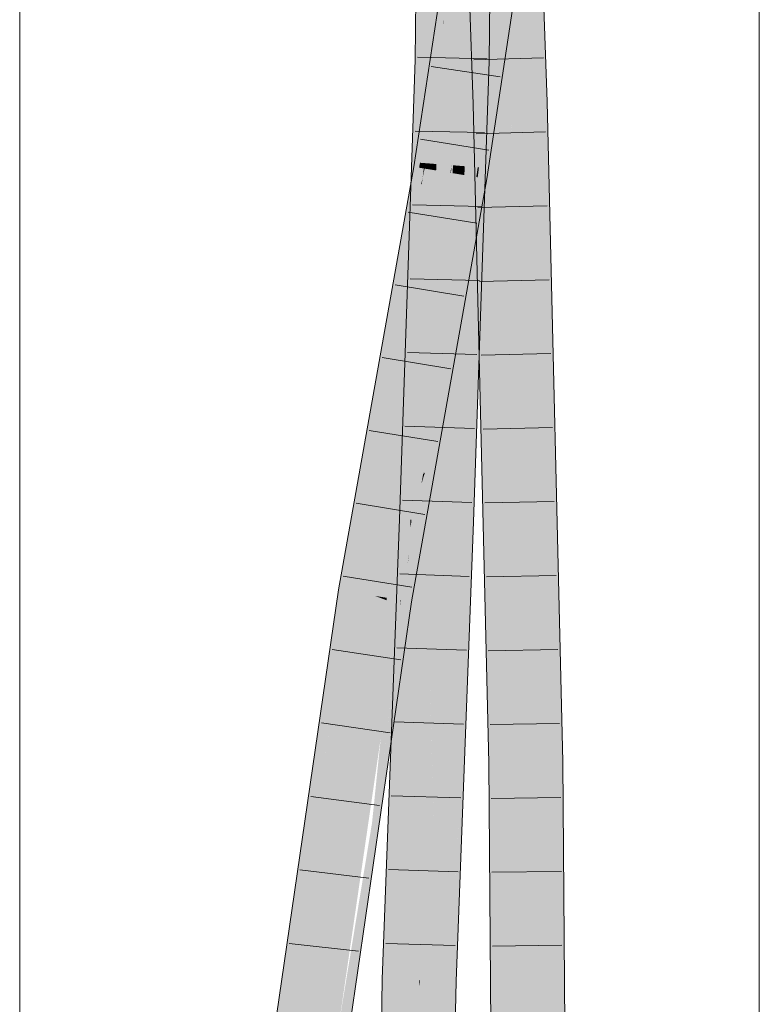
# Model space of a CAD drawing. Extents: x -620 to 300, y 62 to 1107.
# Tile 171 of 256: x 175.68 to 178.18, y 788.87 to 792.19. Entities that reach past the tile are written whole.
import ezdxf

# ---------------------------------------------------------------- set-up
doc = ezdxf.new("R2010")
doc.units = 0
doc.layers.get('0').update_dxf_attribs({"lineweight": 35})
doc.layers.add('E_Detail_Linie_Text_Bem', color=7, linetype='Continuous', lineweight=13)
for name, color, linetype, lineweight, true_color in [('E_Leerrohr 25-A06G9G0X8I', 7, 'Continuous', 9, 0xff8000), ('E_Leerrohr 25-Shading', 7, 'Continuous', 9, 0xff8000), ('E_Leerrohr 32-A06G9G128I', 7, 'Continuous', 9, 0x00b300), ('E_Leerrohr 32-Shading', 7, 'Continuous', 9, 0x00b300)]:
    doc.layers.add(name, color=color, linetype=linetype, lineweight=lineweight, true_color=true_color)

# ---------------------------------------------------------------- blocks, each defined once
blk = doc.blocks.new('Shading-A06G9FMN8I', base_point=(255.3952, 758.4784))
at = {"layer": 'E_Leerrohr 25-Shading', "color": 31, "true_color": 0xfabd7f}
for points in [[(177.2491, 791.9105), (177.3374, 791.913), (177.174, 794.1396), (177.2623, 794.1428)], [(177.3408, 791.9131), (177.309, 792.816), (177.3374, 791.913), (177.307, 792.816)], [(177.3429, 791.9131), (177.334, 792.8145), (177.3408, 791.9131), (177.309, 792.816)], [(177.3429, 791.9131), (177.3888, 791.9145), (177.334, 792.8145), (177.3735, 792.8123)], [(177.3735, 792.8123), (177.3888, 791.9145), (177.38, 792.8118)], [(177.38, 792.812), (177.3888, 791.9145), (177.3956, 792.811), (177.4258, 791.9155)], [(177.3374, 791.913), (177.2491, 791.9105), (177.3357, 791.0237), (177.2701, 791.0218)], [(177.3374, 791.913), (177.3357, 791.0237), (177.3451, 791.5885)], [(177.3408, 791.9131), (177.3374, 791.913), (177.3439, 791.8112)], [(177.3374, 791.913), (177.3446, 791.6633), (177.3435, 791.8167)], [(177.3446, 791.6633), (177.3374, 791.913), (177.3451, 791.5885)], [(177.3429, 791.9131), (177.3408, 791.9131), (177.3435, 791.8247)], [(177.3952, 791.0017), (177.3888, 791.9145), (177.3435, 791.8247), (177.3429, 791.9131)], [(177.3952, 791.0017), (177.4258, 791.9155), (177.3888, 791.9145)], [(177.3952, 791.0017), (177.4356, 790.3633), (177.4258, 791.9155), (177.4467, 791.0305)], [(177.3952, 791.0017), (177.3435, 791.8247), (177.3439, 791.8112)], [(177.3446, 791.6633), (177.3666, 790.8945), (177.3435, 791.8167), (177.3439, 791.8112)], [(177.3952, 791.0017), (177.3439, 791.8112), (177.4031, 789.8481)], [(177.4043, 789.6831), (177.4031, 789.8481), (177.3666, 790.8945), (177.3439, 791.8112)], [(177.3585, 791.0245), (177.3967, 789.683), (177.3446, 791.6633), (177.3666, 790.8945)], [(177.3585, 791.0245), (177.3446, 791.6633), (177.3451, 791.5885)], [(177.3357, 791.0237), (177.3585, 791.0245), (177.3451, 791.5885)], [(177.4356, 790.3633), (177.4786, 789.6843), (177.4467, 791.0305)], [(177.2701, 791.0218), (177.3018, 789.6815), (177.3585, 791.0245), (177.3902, 789.6829)], [(177.3585, 791.0245), (177.3902, 789.6829), (177.3967, 789.683)], [(177.4031, 789.8481), (177.4356, 790.3633), (177.3952, 791.0017)], [(177.4043, 789.6831), (177.3666, 790.8945), (177.4014, 789.6831)], [(177.3666, 790.8945), (177.3967, 789.683), (177.4014, 789.6831)], [(177.4031, 789.8481), (177.4081, 789.6832), (177.4356, 790.3633), (177.4242, 789.6835)], [(177.4242, 789.6835), (177.4786, 789.6843), (177.4356, 790.3633)], [(177.4081, 789.6832), (177.4031, 789.8481), (177.4043, 789.6831)], [(177.3217, 787.3132), (177.4101, 787.3132), (177.3018, 789.6815), (177.3902, 789.6829)], [(177.4053, 789.2718), (177.3967, 789.683), (177.4068, 788.6449), (177.3902, 789.6829)], [(177.4068, 788.6449), (177.3902, 789.6829), (177.4101, 787.3132)], [(177.4053, 789.2718), (177.4047, 789.5264), (177.3967, 789.683), (177.4014, 789.6831)], [(177.4047, 789.5264), (177.4043, 789.6831), (177.4014, 789.6831)], [(177.4199, 788.9524), (177.4081, 789.6832), (177.4053, 789.2718), (177.4043, 789.6831)], [(177.4081, 789.6832), (177.4209, 789.1188), (177.4242, 789.6835)], [(177.4209, 789.1188), (177.4081, 789.6832), (177.4199, 788.9524)], [(177.4209, 789.1188), (177.4616, 787.3132), (177.4786, 789.6843), (177.4985, 787.3132)], [(177.4209, 789.1188), (177.4786, 789.6843), (177.4242, 789.6835)], [(177.4199, 788.9524), (177.4053, 789.2718), (177.4181, 788.6581)], [(177.4462, 787.3132), (177.4053, 789.2718), (177.4282, 787.3132), (177.4068, 788.6449)], [(177.4616, 787.3132), (177.4209, 789.1188), (177.4462, 787.3132), (177.4199, 788.9524)], [(177.4462, 787.3132), (177.4199, 788.9524), (177.4181, 788.6581)]]:
    blk.add_solid(points, dxfattribs=at)
at = {"layer": 'E_Leerrohr 25-Shading', "color": 43, "true_color": 0xd7ab7f}
for points in [[(177.174, 794.1396), (177.1922, 792.5123), (177.2477, 791.9104), (177.2125, 791.9094)], [(177.174, 794.1396), (177.2477, 791.9104), (177.2491, 791.9105)], [(177.4594, 791.9165), (177.4305, 792.8092), (177.3956, 792.811), (177.3956, 792.8112)], [(177.3956, 792.811), (177.4258, 791.9155), (177.4594, 791.9165)], [(177.4624, 791.9166), (177.4323, 792.8091), (177.4594, 791.9165), (177.4305, 792.8092)], [(177.2334, 791.5876), (177.2477, 791.9104), (177.2125, 791.9094)], [(177.2125, 791.9094), (177.2201, 791.5871), (177.2334, 791.5876), (177.2247, 791.4739)], [(177.2334, 791.5876), (177.2389, 791.6603), (177.2477, 791.9104), (177.2494, 791.8274)], [(177.2511, 791.8189), (177.2491, 791.9105), (177.2499, 791.804), (177.2477, 791.9104)], [(177.2512, 791.8208), (177.2491, 791.9105), (177.2511, 791.8189)], [(177.4594, 791.9165), (177.4258, 791.9155), (177.4644, 791.8326), (177.5152, 789.6849)], [(177.4258, 791.9155), (177.4467, 791.0305), (177.5152, 789.6849), (177.5011, 789.6846)], [(177.4624, 791.9166), (177.4594, 791.9165), (177.4644, 791.8326)], [(177.2389, 791.6603), (177.2499, 791.804), (177.2494, 791.8274)], [(177.2498, 791.3345), (177.2505, 791.7761), (177.2334, 791.5876), (177.2499, 791.804)], [(177.2673, 791.0643), (177.2511, 791.8189), (177.2645, 791.1082), (177.2499, 791.804)], [(177.2673, 791.0643), (177.2701, 791.0218), (177.2511, 791.8189), (177.2512, 791.8208)], [(177.2645, 791.1082), (177.2505, 791.7761), (177.2498, 791.3345)], [(177.2491, 790.8701), (177.2201, 791.5871), (177.2483, 790.3946)], [(177.2247, 791.4739), (177.2491, 790.8701), (177.2334, 791.5876), (177.2498, 791.3345)], [(177.2491, 790.8701), (177.2915, 789.82), (177.2498, 791.3345), (177.2645, 791.1082)], [(177.2972, 789.6815), (177.2673, 791.0643), (177.2915, 789.82), (177.2645, 791.1082)], [(177.2991, 789.6815), (177.2701, 791.0218), (177.2972, 789.6815), (177.2673, 791.0643)], [(177.4467, 791.0305), (177.4786, 789.6843), (177.5011, 789.6846)], [(177.2991, 789.6815), (177.3018, 789.6815), (177.2701, 791.0218)], [(177.2652, 789.6809), (177.2491, 790.8701), (177.2483, 790.3946)], [(177.2652, 789.6809), (177.2944, 789.6814), (177.2491, 790.8701), (177.2915, 789.82)], [(177.2915, 789.82), (177.2944, 789.6814), (177.2971, 789.6815)], [(177.2972, 789.6815), (177.2915, 789.82), (177.2971, 789.6815)], [(177.2944, 789.6814), (177.2652, 789.6809), (177.3004, 787.3132), (177.2851, 787.3132)], [(177.2972, 789.6815), (177.2944, 789.6814), (177.3047, 787.3132), (177.3004, 787.3132)], [(177.2997, 789.4985), (177.2991, 789.6815), (177.2972, 789.6724), (177.2972, 789.6815)], [(177.3047, 787.3132), (177.3068, 787.3132), (177.2972, 789.6724), (177.2997, 789.4985)], [(177.3018, 789.6815), (177.2991, 789.6815), (177.3046, 789.1622), (177.2997, 789.4985)], [(177.3018, 789.6815), (177.3046, 789.1622), (177.3085, 788.8864)], [(177.4786, 789.6843), (177.4985, 787.3132), (177.5011, 789.6846), (177.5351, 787.3132)], [(177.5351, 787.3132), (177.5152, 789.6849), (177.5011, 789.6846)], [(177.2997, 789.4985), (177.3068, 787.3132), (177.3046, 789.1622), (177.3143, 787.3132)], [(177.3046, 789.1622), (177.3143, 787.3132), (177.3085, 788.8864), (177.3217, 787.3132)]]:
    blk.add_solid(points, dxfattribs=at)
at = {"layer": 'E_Leerrohr 32-Shading', "color": 83, "true_color": 0x7fbd7f}
for points in [[(177.0347, 793.304), (177.028, 793.6828), (177.0179, 792.1814)], [(177.0509, 792.3973), (177.0546, 792.1926), (177.0539, 793.0151), (177.0646, 793.6834)], [(177.267, 792.0539), (177.2764, 793.4524), (177.2565, 792.7252), (177.2588, 793.2279)], [(177.0271, 792.0587), (177.0399, 793.013), (177.0179, 792.1814), (177.0347, 793.304)], [(177.2565, 792.7252), (177.2503, 793.1183), (177.2533, 792.0541), (177.2459, 793.0623)], [(177.2533, 792.0541), (177.2459, 793.0623), (177.2351, 792.4122), (177.2378, 792.9583)], [(177.0473, 792.6031), (177.0399, 793.013), (177.0385, 792.0585), (177.0271, 792.0587)], [(177.3079, 792.0443), (177.2851, 791.8294), (177.3985, 792.7653), (177.3997, 792.7652)], [(177.3997, 792.7652), (177.2851, 791.8294), (177.4255, 792.7638)], [(177.3888, 792.7658), (177.3735, 792.6641), (177.3985, 792.7653), (177.3079, 792.0443)], [(177.2533, 792.0541), (177.267, 792.0539), (177.2565, 792.7252)], [(177.3735, 792.6641), (177.3011, 792.1612), (177.2592, 791.6569), (177.2479, 791.6588)], [(177.3735, 792.6641), (177.2592, 791.6569), (177.3079, 792.0443)], [(177.3011, 792.1612), (177.3735, 792.6641), (177.3085, 792.2314)], [(177.0493, 792.0583), (177.0509, 792.3973), (177.0385, 792.0585), (177.0473, 792.6031)], [(177.1223, 792.1813), (177.1706, 792.5029), (177.1116, 792.1818), (177.1137, 792.1989)], [(177.0954, 792.1602), (177.1272, 792.4601), (177.0302, 791.8148)], [(177.0531, 792.0582), (177.0546, 792.1926), (177.0493, 792.0583), (177.0509, 792.3973)], [(177.1348, 792.3687), (177.1387, 792.4049), (177.0954, 792.1602), (177.0993, 792.1967)], [(177.2327, 792.3965), (177.2313, 792.1848), (177.2325, 792.0546), (177.2312, 792.0546)], [(177.2325, 792.0546), (177.2334, 792.0546), (177.2327, 792.3965), (177.2335, 792.3406)], [(177.2405, 792.0544), (177.2351, 792.4122), (177.2373, 792.0544), (177.2344, 792.2698)], [(177.2533, 792.0541), (177.2351, 792.4122), (177.2405, 792.0544)], [(177.0954, 792.1602), (177.081, 792.0245), (177.1348, 792.3687), (177.1137, 792.1989)], [(177.2335, 792.3406), (177.2334, 792.0546), (177.2344, 792.2698)], [(177.2344, 792.2698), (177.2334, 792.0546), (177.2373, 792.0544)], [(177.3085, 792.2314), (177.2567, 791.8867), (177.3011, 792.1612), (177.2536, 791.8318)], [(177.1137, 792.1989), (177.1105, 792.1819), (177.1116, 792.1818)], [(177.0125, 791.6973), (177.0954, 792.1602), (177.0302, 791.8148)], [(177.0125, 791.6973), (177.0195, 791.6962), (177.0954, 792.1602), (177.081, 792.0245)], [(177.0271, 792.0587), (177.0179, 792.1814), (177.0171, 792.0589)], [(177.0531, 792.0582), (177.0537, 792.0582), (177.0546, 792.1926)], [(177.1105, 792.1819), (177.081, 792.0245), (177.0911, 792.0174), (177.0668, 791.8892)], [(177.1105, 792.1819), (177.0911, 792.0174), (177.1116, 792.1818)], [(177.1116, 792.1818), (177.0911, 792.0174), (177.1223, 792.1813)], [(177.1223, 792.1813), (177.1099, 792.1164), (177.1038, 792.0584)], [(177.1223, 792.1813), (177.1116, 792.1818), (177.1223, 792.1813)], [(177.2313, 792.1848), (177.2304, 792.0546), (177.2312, 792.0546)], [(177.2479, 791.6588), (177.3011, 792.1612), (177.2439, 791.6594), (177.2536, 791.8318)], [(177.1099, 792.1164), (177.0911, 792.0174), (177.1038, 792.0584), (177.0603, 791.7691)], [(177.0077, 791.6428), (177.0271, 792.0587), (177.0029, 791.6433), (177.0171, 792.0589)], [(177.0271, 792.0587), (177.0077, 791.6428), (177.0102, 791.6425)], [(177.0385, 792.0585), (177.0271, 792.0587), (177.018, 791.6417), (177.0102, 791.6425)], [(177.0385, 792.0585), (177.018, 791.6417), (177.0493, 792.0583), (177.0254, 791.6409)], [(177.0493, 792.0583), (177.0254, 791.6409), (177.0466, 791.9438), (177.0291, 791.6405)], [(177.0537, 792.0582), (177.0426, 791.7808), (177.0388, 791.6229)], [(177.0537, 792.0582), (177.0531, 792.0582), (177.0426, 791.7808), (177.0447, 791.8672)], [(177.0447, 791.8672), (177.0531, 792.0582), (177.0466, 791.9438)], [(177.0466, 791.9438), (177.0531, 792.0582), (177.0493, 792.0583)], [(177.2151, 791.5176), (177.2298, 791.9985), (177.2156, 791.6208), (177.2304, 792.0546)], [(177.2373, 792.0544), (177.2334, 792.0546), (177.2373, 791.9124), (177.228, 791.8303)], [(177.228, 791.8303), (177.2334, 792.0546), (177.2289, 791.9058), (177.2325, 792.0546)], [(177.2325, 792.0546), (177.2312, 792.0546), (177.2289, 791.9058), (177.2298, 791.9985)], [(177.2312, 792.0546), (177.2304, 792.0546), (177.2298, 791.9985)], [(177.2405, 792.0544), (177.2373, 792.0544), (177.2406, 791.9419), (177.2373, 791.9124)], [(177.2406, 791.9419), (177.2533, 792.0541), (177.2405, 792.0544)], [(177.2428, 791.618), (177.2533, 792.0541), (177.241, 791.6182), (177.2406, 791.9419)], [(177.267, 792.0539), (177.2533, 792.0541), (177.2521, 791.617), (177.2428, 791.618)], [(177.3079, 792.0443), (177.2592, 791.6569), (177.2851, 791.8294)], [(177.0665, 791.8879), (177.081, 792.0245), (177.0298, 791.6945), (177.0195, 791.6962)], [(177.0911, 792.0174), (177.0668, 791.8892), (177.0494, 791.7098), (177.0479, 791.71)], [(177.0911, 792.0174), (177.0494, 791.7098), (177.0603, 791.7691)], [(177.0668, 791.8892), (177.081, 792.0245), (177.0665, 791.8879)], [(177.2143, 791.3599), (177.2298, 791.9985), (177.2151, 791.5176)], [(177.2215, 791.6202), (177.2289, 791.9061), (177.2206, 791.6204), (177.2298, 791.9985)], [(177.0347, 791.64), (177.0447, 791.8672), (177.0291, 791.6405), (177.0466, 791.9438)], [(177.2372, 791.7343), (177.2406, 791.9419), (177.2373, 791.9124)], [(177.2372, 791.6186), (177.241, 791.6182), (177.2372, 791.7343), (177.2406, 791.9419)], [(177.2216, 791.6202), (177.2289, 791.9058), (177.2215, 791.6202), (177.2289, 791.9061)], [(177.2219, 791.6202), (177.2289, 791.9058), (177.2216, 791.6202)], [(177.2289, 791.9058), (177.2219, 791.6202), (177.228, 791.8303), (177.223, 791.6201)], [(177.2258, 791.6198), (177.2373, 791.9124), (177.228, 791.8303)], [(177.2373, 791.9124), (177.2258, 791.6198), (177.2359, 791.6543), (177.2354, 791.6188)], [(177.2373, 791.9124), (177.2359, 791.6543), (177.2373, 791.9102)], [(177.2359, 791.6543), (177.2372, 791.7343), (177.2373, 791.9102)], [(177.0447, 791.8672), (176.9846, 790.5051), (177.0388, 791.6229), (177.0005, 790.5045)], [(177.0477, 791.71), (177.0665, 791.8879), (177.033, 791.7111)], [(177.0665, 791.8879), (177.0477, 791.71), (177.0668, 791.8892), (177.0479, 791.71)], [(177.2536, 791.8318), (177.2567, 791.8867), (177.2478, 791.7911), (177.2502, 791.8338)], [(177.2502, 791.8338), (177.2567, 791.8867), (177.2511, 791.8496)], [(177.2258, 791.6198), (177.228, 791.8303), (177.223, 791.6201)], [(177.228, 791.662), (177.2291, 791.6619), (177.2511, 791.8496), (177.2502, 791.8338)], [(177.2502, 791.8338), (177.2291, 791.6619), (177.2478, 791.7911)], [(177.2322, 791.6957), (177.2511, 791.8496), (177.2309, 791.6957), (177.2441, 791.8026)], [(177.2439, 791.6594), (177.2536, 791.8318), (177.2402, 791.66), (177.2478, 791.7911)], [(177.2309, 791.6957), (177.2441, 791.8026), (177.2281, 791.696)], [(177.0514, 791.7097), (177.0603, 791.7691), (177.0494, 791.7098)], [(177.2478, 791.7911), (177.2291, 791.6619), (177.2402, 791.66)], [(177.2354, 791.6188), (177.2372, 791.6186), (177.2372, 791.7343)], [(176.8595, 790.8382), (177.046, 791.6918), (176.9425, 791.3043), (177.0298, 791.6945)], [(177.0298, 791.6945), (177.0195, 791.6962), (176.9425, 791.3043), (176.9824, 791.5281)], [(177.0195, 791.6962), (177.0125, 791.6973), (176.9824, 791.5281)], [(177.0298, 791.6945), (177.0458, 791.6919), (177.033, 791.7111), (177.0477, 791.71)], [(177.0477, 791.71), (177.0458, 791.6919), (177.0479, 791.71), (177.046, 791.6918)], [(177.0479, 791.71), (177.046, 791.6918), (177.0494, 791.7098)], [(177.0514, 791.7097), (177.0494, 791.7098), (177.0481, 791.6915), (177.046, 791.6918)], [(177.0481, 791.6915), (177.0486, 791.6914), (177.0514, 791.7097)], [(177.2268, 791.6622), (177.2309, 791.6957), (177.2231, 791.6628), (177.2281, 791.696)], [(177.228, 791.662), (177.2322, 791.6957), (177.2268, 791.6622), (177.2309, 791.6957)], [(177.0419, 791.6612), (177.0454, 791.689), (177.0372, 791.6397), (177.0347, 791.64)], [(177.0419, 791.6612), (177.0372, 791.6397), (177.0392, 791.6395)], [(177.0388, 791.6363), (177.0486, 791.6914), (177.0419, 791.6612)], [(177.0419, 791.6612), (177.0486, 791.6914), (177.0424, 791.665), (177.0481, 791.6915)], [(177.0481, 791.6915), (177.046, 791.6918), (177.0424, 791.665), (177.0454, 791.689)], [(177.2277, 791.662), (177.2268, 791.6622), (177.1516, 791.1488), (177.1513, 791.1476)], [(177.1538, 791.1558), (177.228, 791.662), (177.1516, 791.1488), (177.2277, 791.662)], [(177.1563, 791.1641), (177.2291, 791.6619), (177.1538, 791.1558), (177.228, 791.662)], [(177.1922, 791.2807), (177.2291, 791.6619), (177.1563, 791.1641)], [(177.2291, 791.6619), (177.1922, 791.2807), (177.2388, 791.5869), (177.2201, 791.4375)], [(177.2167, 791.6207), (177.2231, 791.6628), (177.2156, 791.6208)], [(177.2268, 791.6622), (177.2231, 791.6628), (177.2206, 791.6204), (177.2167, 791.6207)], [(177.2291, 791.6619), (177.2388, 791.5869), (177.2439, 791.6594)], [(177.0347, 791.64), (176.8911, 790.983), (177.0372, 791.6397), (176.8927, 790.9883)], [(177.0372, 791.6397), (176.8927, 790.9883), (177.0389, 791.6374), (176.9265, 791.0983)], [(176.9265, 791.0983), (176.9656, 791.2252), (177.0389, 791.6374), (177.0388, 791.6363)], [(177.0254, 791.6409), (176.973, 790.7285), (177.0291, 791.6405), (176.9639, 790.5059)], [(176.9639, 790.5059), (176.9846, 790.5051), (177.0291, 791.6405), (177.0347, 791.64)], [(177.0077, 791.6428), (176.9895, 791.2524), (176.973, 790.7285), (176.9683, 790.6329)], [(177.0077, 791.6428), (176.973, 790.7285), (177.0102, 791.6425)], [(177.0102, 791.6425), (176.973, 790.7285), (177.018, 791.6417)], [(177.018, 791.6417), (176.973, 790.7285), (177.0254, 791.6409)], [(176.9895, 791.2524), (177.0077, 791.6428), (177.0029, 791.6433)], [(177.0372, 791.6397), (177.0389, 791.6374), (177.0392, 791.6395)], [(177.2479, 791.6588), (177.2247, 791.4739), (177.2592, 791.6569), (177.2233, 791.4551)], [(177.2388, 791.5869), (177.2479, 791.6588), (177.2439, 791.6594)], [(177.1381, 791.1049), (177.2167, 791.6207), (177.1962, 791.5121), (177.2156, 791.6208)], [(177.2167, 791.6207), (177.1381, 791.1049), (177.2206, 791.6204), (177.1513, 791.1476)], [(177.1838, 790.4979), (177.2151, 791.5176), (177.203, 791.2516), (177.2156, 791.6208)], [(177.1933, 790.4976), (177.2216, 791.6202), (177.206, 791.0197), (177.2215, 791.6202)], [(177.1947, 790.4975), (177.2219, 791.6202), (177.1933, 790.4976), (177.2216, 791.6202)], [(177.2219, 791.6202), (177.1947, 790.4975), (177.223, 791.6201), (177.1963, 790.4974)], [(177.2138, 790.4968), (177.2258, 791.6198), (177.2093, 791.0437), (177.223, 791.6201)], [(177.2113, 791.2372), (177.2111, 791.2169), (177.2206, 791.6204), (177.2215, 791.6202)], [(177.2201, 790.6827), (177.2354, 791.6188), (177.2138, 790.4968), (177.2258, 791.6198)], [(177.2201, 790.6827), (177.2338, 791.2483), (177.2354, 791.6188), (177.2358, 791.6187)], [(177.2428, 791.618), (177.2338, 791.2483), (177.2521, 791.617), (177.2328, 791.0524)], [(177.2338, 791.2483), (177.2411, 791.5506), (177.2358, 791.6187), (177.241, 791.6182)], [(177.2411, 791.5506), (177.2428, 791.618), (177.241, 791.6182)], [(177.1381, 791.1049), (177.1962, 791.5121), (177.134, 791.0917)], [(177.1506, 791.2037), (177.1962, 791.5121), (177.1565, 791.2892), (177.1565, 791.2894)], [(177.1926, 790.4976), (177.2151, 791.5176), (177.1838, 790.4979)], [(177.1926, 790.4976), (177.206, 791.0198), (177.2151, 791.5176), (177.2143, 791.3599)], [(177.2247, 791.4739), (177.2201, 791.4375), (177.2233, 791.4551)], [(177.0903, 790.796), (177.1506, 791.2037), (177.0792, 790.7599), (177.1565, 791.2892)], [(177.1219, 791.0522), (177.1565, 791.2894), (177.1038, 790.9933)], [(177.1922, 791.2807), (177.1563, 791.1641), (177.1272, 790.9158), (177.1135, 790.8713)], [(177.1838, 790.4979), (177.203, 791.2516), (177.1786, 790.4981), (177.1818, 790.6326)], [(177.206, 791.0197), (177.2111, 791.2169), (177.2113, 791.2372)], [(177.2338, 791.2483), (177.2201, 790.6827), (177.2328, 791.0524)], [(176.9006, 790.8604), (176.9656, 791.2252), (176.8728, 790.8417), (176.9251, 791.0938)], [(177.1563, 791.1641), (177.1513, 791.1476), (177.1135, 790.8713), (177.1082, 790.8539)], [(177.1381, 791.1049), (177.0918, 790.8009), (177.1513, 791.1476), (177.1082, 790.8539)], [(177.134, 791.0917), (177.0903, 790.796), (177.1381, 791.1049), (177.0918, 790.8009)], [(176.9251, 791.0938), (176.8927, 790.9883), (176.8728, 790.8417)], [(177.0792, 790.7599), (177.1219, 791.0522), (177.0731, 790.8209), (177.1038, 790.9933)], [(177.2093, 791.0437), (177.1963, 790.4974), (177.2036, 790.4972)], [(177.2138, 790.4968), (177.2093, 791.0437), (177.2036, 790.4972)], [(177.1933, 790.4976), (177.206, 791.0198), (177.1926, 790.4976)], [(176.8122, 790.5729), (176.8269, 790.6207), (176.8927, 790.9883), (176.8728, 790.8417)], [(176.8122, 790.5729), (176.8927, 790.9883), (176.8595, 790.8382)], [(176.8911, 790.983), (176.8595, 790.8382), (176.8927, 790.9883)], [(177.0707, 790.5989), (177.1272, 790.9158), (177.1082, 790.854)], [(176.8938, 790.8383), (176.8553, 790.7131), (176.8682, 790.6785), (176.7937, 790.2604)], [(176.8269, 790.6207), (176.8553, 790.7131), (176.8728, 790.8417)], [(176.9006, 790.8604), (176.8728, 790.8417), (176.8553, 790.7131)], [(176.9006, 790.8604), (176.8938, 790.8383), (176.8682, 790.6785)], [(177.0644, 790.6209), (177.0145, 790.2834), (177.1082, 790.854), (177.0707, 790.5989)], [(177.0644, 790.6209), (177.1082, 790.854), (177.0918, 790.8009)], [(177.0903, 790.796), (177.0792, 790.7599), (177.0044, 790.2263), (177.0159, 790.3261)], [(177.0903, 790.796), (177.0044, 790.2263), (177.0644, 790.6209)], [(177.0444, 790.6597), (177.0495, 790.6631), (177.0731, 790.8209)], [(177.0581, 790.6911), (177.0731, 790.8209), (177.0495, 790.6631)], [(177.0792, 790.7599), (177.0731, 790.8209), (177.0581, 790.6911)], [(177.0903, 790.796), (177.0644, 790.6209), (177.0918, 790.8009)], [(176.9683, 790.6329), (176.9639, 790.5059), (176.973, 790.7285)], [(177.0792, 790.7599), (177.0581, 790.6911), (177.0159, 790.3261)], [(176.7628, 790.2654), (176.7937, 790.2604), (176.8122, 790.5729), (176.8553, 790.7131)], [(177.0495, 790.6631), (176.9846, 790.2296), (177.0159, 790.3261), (177.0014, 790.2268)], [(177.0455, 790.6501), (176.9846, 790.2296), (177.0495, 790.6631)], [(177.0495, 790.6631), (177.0159, 790.3261), (177.0581, 790.6911)], [(177.0444, 790.6597), (177.0443, 790.6595), (177.0495, 790.6631), (177.0426, 790.6409)], [(176.9846, 790.2296), (177.0455, 790.6501), (176.9791, 790.2304), (176.9947, 790.3752)], [(177.0455, 790.6501), (176.996, 790.3876), (176.9947, 790.3752)], [(177.0455, 790.6501), (177.0388, 790.6284), (176.996, 790.3876), (176.9966, 790.3918)], [(177.0388, 790.6284), (177.0404, 790.6335), (177.0444, 790.6597)], [(177.0443, 790.6595), (177.0404, 790.6335), (177.0426, 790.6409)], [(177.1818, 790.6326), (177.1772, 790.4982), (177.1786, 790.4981)], [(177.0644, 790.6209), (177.0044, 790.2263), (177.0145, 790.2834)], [(176.7628, 790.2654), (176.8122, 790.5729), (176.7755, 790.3668)], [(176.9846, 790.5051), (176.9639, 790.5059), (176.9625, 790.0493), (176.9355, 789.7542)], [(176.9789, 790.2281), (176.9846, 790.5051), (176.9625, 790.0491)], [(176.9979, 790.4357), (177.0005, 790.5045), (176.9789, 790.2281), (176.9846, 790.5051)], [(177.1431, 789.168), (177.1786, 790.4981), (177.1183, 788.9438), (177.1772, 790.4982)], [(177.1838, 790.4979), (177.1786, 790.4981), (177.1395, 788.9433), (177.1371, 788.9434)], [(177.169, 789.6793), (177.1926, 790.4976), (177.148, 789.2441), (177.1838, 790.4979)], [(177.167, 789.5375), (177.1933, 790.4976), (177.1632, 789.4787), (177.1926, 790.4976)], [(177.1947, 790.4975), (177.1933, 790.4976), (177.1694, 789.5743), (177.167, 789.5375)], [(177.1728, 789.6279), (177.1963, 790.4974), (177.1694, 789.5743), (177.1947, 790.4975)], [(177.1922, 789.9271), (177.1963, 790.4974), (177.1728, 789.6279)], [(177.1922, 789.9271), (177.1969, 790.0526), (177.1963, 790.4974), (177.2036, 790.4972)], [(177.1969, 790.0526), (177.2138, 790.4968), (177.2036, 790.4972)], [(176.9789, 790.2281), (176.974, 789.9887), (176.9979, 790.4352)], [(176.9979, 790.4357), (176.9789, 790.2281), (176.9979, 790.4352)], [(176.9959, 790.3845), (176.9977, 790.4323), (176.9868, 790.2286)], [(176.9961, 790.3889), (176.9979, 790.4357), (176.9959, 790.3845), (176.9977, 790.4323)], [(176.7576, 790.2663), (176.7628, 790.2654), (176.7755, 790.3668)], [(176.9656, 789.5817), (176.9961, 790.3889), (176.9664, 789.6201), (176.9959, 790.3845)], [(176.9664, 789.6201), (176.9959, 790.3845), (176.974, 789.9887), (176.9868, 790.2286)], [(176.9966, 790.3918), (176.9682, 790.2322), (176.9906, 790.3535)], [(176.9947, 790.3752), (176.9906, 790.3535), (176.9791, 790.2304), (176.9715, 790.2316)], [(176.996, 790.3876), (176.9906, 790.3535), (176.9947, 790.3752)], [(176.9906, 790.3535), (176.9682, 790.2322), (176.9715, 790.2316)], [(177.0014, 790.2268), (177.0044, 790.2263), (177.0159, 790.3261)], [(176.7628, 790.2654), (176.7576, 790.2663), (176.6221, 789.0828), (176.7105, 789.9431)], [(176.7628, 790.2654), (176.6221, 789.0828), (176.6871, 789.5289)], [(176.7937, 790.2604), (176.7628, 790.2654), (176.6871, 789.5289)], [(176.9846, 790.2296), (176.9715, 790.2316), (176.8792, 789.3687), (176.955, 790.1035)], [(176.9846, 790.2296), (176.8792, 789.3687), (177.0014, 790.2268), (176.9882, 790.1152)], [(176.955, 790.1035), (176.9682, 790.2322), (176.9513, 790.0751), (176.9656, 790.2141)], [(176.9715, 790.2316), (176.9682, 790.2322), (176.955, 790.1035)], [(176.9521, 790.0836), (176.9656, 790.2141), (176.8602, 789.3755), (176.9006, 789.7684)], [(176.9183, 788.9493), (176.974, 789.9887), (176.9625, 790.0491), (176.9789, 790.2281)], [(176.9882, 790.1152), (177.0044, 790.2263), (177.0014, 790.2268)], [(176.8772, 789.3545), (176.8792, 789.3687), (176.9513, 790.0751), (176.955, 790.1035)], [(176.8122, 788.9089), (176.8772, 789.3545), (176.8602, 789.3755), (176.9521, 790.0836)], [(176.9355, 789.7542), (176.905, 788.9496), (176.9625, 790.0493), (176.9092, 788.9495)], [(176.9183, 788.9493), (176.9625, 790.0491), (176.9092, 788.9495)], [(176.9247, 788.9491), (176.974, 789.9887), (176.9183, 788.9493)], [(176.9247, 788.9491), (176.9639, 789.5551), (176.974, 789.9887), (176.9664, 789.6201)], [(176.7105, 789.9431), (176.5477, 788.826), (176.6221, 789.0828), (176.5841, 788.8223)], [(177.1922, 789.9271), (177.1728, 789.6279), (177.1549, 788.9429), (177.1544, 788.9429)], [(177.169, 789.6793), (177.148, 789.2441), (177.1623, 789.4654)], [(177.1632, 789.4787), (177.169, 789.6793), (177.1623, 789.4654)], [(176.9639, 789.5551), (176.9656, 789.5817), (176.9664, 789.6201)], [(177.1728, 789.6279), (177.167, 789.5375), (177.1544, 788.9429), (177.1507, 788.943)], [(176.9247, 788.9491), (176.9416, 788.9487), (176.9656, 789.5817)], [(177.148, 789.2441), (177.1395, 788.9433), (177.167, 789.5375), (177.1507, 788.943)], [(176.8122, 788.9089), (176.8708, 789.4788), (176.7964, 788.801), (176.76, 788.8046)], [(177.1431, 789.168), (177.1183, 788.9438), (177.1286, 788.9435)], [(177.1371, 788.9434), (177.1431, 789.168), (177.1286, 788.9435)], [(176.9416, 788.9487), (176.9133, 788.5596), (176.9138, 787.3176), (176.8772, 787.3176)], [(176.905, 788.9496), (176.8938, 788.2903), (176.9092, 788.9495)], [(176.9183, 788.9493), (176.9092, 788.9495), (176.8957, 788.3166), (176.8938, 788.2903)], [(176.9247, 788.9491), (176.9183, 788.9493), (176.9133, 788.5596), (176.8957, 788.3166)], [(176.9133, 788.5596), (176.9416, 788.9487), (176.9247, 788.9491)], [(177.119, 788.6143), (177.1199, 788.6468), (177.1127, 788.6146), (177.1183, 788.9438)], [(177.1183, 788.9438), (177.1199, 788.6468), (177.1286, 788.9435)], [(177.1199, 788.6468), (177.1371, 788.9434), (177.1286, 788.9435)], [(177.1199, 788.6468), (177.1254, 787.6426), (177.1371, 788.9434), (177.1257, 787.6729)], [(177.1272, 787.3176), (177.1395, 788.9433), (177.1254, 787.6426)], [(177.1272, 787.3176), (177.1451, 788.3689), (177.1395, 788.9433), (177.1507, 788.943)], [(177.1371, 788.9434), (177.1342, 788.614), (177.1395, 788.9433), (177.1359, 788.6139)], [(177.1507, 788.943), (177.1451, 788.3689), (177.1544, 788.9429), (177.1538, 788.8746)], [(177.1538, 788.8746), (177.1549, 788.9429), (177.1544, 788.9429)]]:
    blk.add_solid(points, dxfattribs=at)
at = {"layer": 'E_Leerrohr 32-Shading', "color": 83, "true_color": 0x7fd57f}
for points in [[(177.0923, 793.6839), (177.0646, 793.6834), (177.0894, 792.1929), (177.0546, 792.1926)], [(177.1529, 793.6849), (177.0923, 793.6839), (177.143, 792.1932), (177.0894, 792.1929)], [(177.1434, 792.0563), (177.1735, 792.3912), (177.143, 792.1932), (177.1529, 793.6849)], [(177.2327, 792.3965), (177.2264, 792.8632), (177.2313, 792.1848), (177.2226, 792.8339)], [(177.2132, 792.761), (177.2304, 792.0546), (177.2226, 792.834), (177.2313, 792.1848)], [(177.3103, 792.8376), (177.307, 792.8161), (177.2782, 792.2684), (177.2704, 792.1827)], [(177.307, 792.8161), (177.3002, 792.7706), (177.2704, 792.1827), (177.2586, 792.0528)], [(177.2013, 792.6683), (177.2304, 792.0546), (177.2132, 792.761)], [(177.2592, 792.4977), (177.2231, 791.9137), (177.3002, 792.7706), (177.2243, 791.8626)], [(177.3002, 792.7706), (177.2243, 791.8626), (177.2586, 792.0528), (177.2277, 791.7133)], [(177.1788, 792.0557), (177.2063, 792.0551), (177.1916, 792.5935), (177.2005, 792.6624)], [(177.2063, 792.0551), (177.2304, 792.0546), (177.2005, 792.6625), (177.2013, 792.6683)], [(177.3262, 792.6362), (177.2782, 792.2684), (177.3085, 792.2314), (177.2567, 791.8867)], [(177.1788, 792.0557), (177.1916, 792.5935), (177.1735, 792.3912)], [(177.2021, 792.5011), (177.1706, 792.5029), (177.1768, 792.1783), (177.1223, 792.1813)], [(177.2109, 792.1765), (177.2592, 792.4977), (177.1768, 792.1783), (177.2021, 792.5011)], [(177.2078, 791.6653), (177.2592, 792.4977), (177.1828, 791.6694), (177.2109, 792.1765)], [(177.1735, 792.3912), (177.1434, 792.0563), (177.1788, 792.0557)], [(177.2511, 791.8496), (177.2567, 791.8867), (177.2704, 792.1827), (177.2782, 792.2684)], [(177.0894, 792.1929), (177.0546, 792.1926), (177.0891, 792.0574), (177.0537, 792.0582)], [(177.143, 792.1932), (177.0894, 792.1929), (177.1421, 792.0564), (177.0891, 792.0574)], [(177.143, 792.1932), (177.1421, 792.0564), (177.1434, 792.0563)], [(177.0911, 791.767), (177.1642, 792.0171), (177.1223, 792.1813), (177.1768, 792.1783)], [(177.0911, 791.767), (177.1223, 792.1813), (177.1038, 792.0584)], [(177.1488, 791.7632), (177.2109, 792.1765), (177.1445, 791.7634), (177.1642, 792.0171)], [(177.1844, 791.6994), (177.2109, 792.1765), (177.1447, 791.7025), (177.1488, 791.7632)], [(177.1642, 792.0171), (177.2109, 792.1765), (177.1768, 792.1783)], [(177.2586, 792.0528), (177.2441, 791.8026), (177.2704, 792.1827), (177.2511, 791.8496)], [(177.0746, 791.1301), (177.0537, 792.0582), (177.0296, 790.7035), (177.0388, 791.6229)], [(177.0804, 791.1842), (177.0891, 792.0574), (177.0746, 791.1301), (177.0537, 792.0582)], [(177.1038, 792.0584), (177.0603, 791.7691), (177.0911, 791.767)], [(177.1275, 791.6301), (177.1421, 792.0564), (177.0804, 791.1843), (177.0891, 792.0574)], [(177.1275, 791.6301), (177.1348, 791.6991), (177.1421, 792.0564)], [(177.1404, 791.7637), (177.1434, 792.0563), (177.1348, 791.7032), (177.1421, 792.0564)], [(177.1753, 791.6251), (177.1434, 792.0563), (177.139, 791.6289)], [(177.1797, 791.6246), (177.1788, 792.0557), (177.1753, 791.6251), (177.1434, 792.0563)], [(177.2045, 791.622), (177.2063, 792.0551), (177.1797, 791.6246), (177.1788, 792.0557)], [(177.2063, 792.0551), (177.2045, 791.622), (177.2304, 792.0546), (177.2156, 791.6208)], [(177.2441, 791.8026), (177.2586, 792.0528), (177.2281, 791.696), (177.2277, 791.7133)], [(177.1635, 792.0144), (177.0911, 791.767), (177.1404, 791.7637)], [(177.1445, 791.7634), (177.1642, 792.0171), (177.1404, 791.7637), (177.1635, 792.0144)], [(177.2243, 791.8626), (177.2231, 791.9137), (177.217, 791.7754), (177.2175, 791.8223)], [(177.2277, 791.7133), (177.2243, 791.8626), (177.2158, 791.664), (177.217, 791.7754)], [(177.2175, 791.8223), (177.2078, 791.6653), (177.217, 791.7754)], [(177.0884, 791.7068), (177.0911, 791.767), (177.0514, 791.7097), (177.0603, 791.7691)], [(177.0884, 791.7068), (177.1397, 791.7028), (177.0911, 791.767), (177.1444, 791.7634)], [(177.1333, 791.6295), (177.139, 791.6289), (177.1348, 791.7032), (177.1404, 791.7637)], [(177.1429, 791.676), (177.1488, 791.7632), (177.1377, 791.6768), (177.1397, 791.7028)], [(177.1397, 791.7028), (177.1488, 791.7632), (177.1444, 791.7634)], [(177.217, 791.7754), (177.2078, 791.6653), (177.2158, 791.664)], [(177.0875, 791.6851), (177.0884, 791.7068), (177.0486, 791.6914), (177.0514, 791.7097)], [(177.1358, 791.6771), (177.1397, 791.7028), (177.0875, 791.6851), (177.0884, 791.7068)], [(177.1275, 791.6301), (177.1333, 791.6295), (177.1348, 791.6991)], [(177.1397, 791.7028), (177.1358, 791.6771), (177.1377, 791.6768)], [(177.1828, 791.6694), (177.1844, 791.6994), (177.1429, 791.676), (177.1447, 791.7025)], [(177.2277, 791.7133), (177.2158, 791.664), (177.2231, 791.6628)], [(177.2277, 791.7133), (177.2231, 791.6628), (177.2281, 791.696)], [(177.0454, 791.6388), (177.0486, 791.6914), (177.0394, 791.6394)], [(177.0486, 791.6914), (177.0454, 791.6388), (177.0875, 791.6851), (177.0849, 791.6346)], [(177.0672, 791.2917), (177.0873, 791.1277), (177.1358, 791.6771), (177.1284, 791.5762)], [(177.0875, 791.6851), (177.0849, 791.6346), (177.1358, 791.6771), (177.1275, 791.6301)], [(177.0938, 791.0748), (177.1429, 791.676), (177.1284, 791.5762), (177.1377, 791.6768)], [(177.1565, 791.2894), (177.1828, 791.6694), (177.0938, 791.0748), (177.1429, 791.676)], [(177.1377, 791.6768), (177.1358, 791.6771), (177.1284, 791.5762)], [(177.2078, 791.6653), (177.1828, 791.6694), (177.1962, 791.5121), (177.1565, 791.2894)], [(177.1962, 791.5121), (177.2231, 791.6628), (177.2078, 791.6653)], [(177.0073, 791.0264), (177.0388, 791.6363), (176.9975, 790.9654), (176.9656, 791.2252)], [(177.0388, 791.6363), (177.0022, 790.9268), (177.0394, 791.6394), (177.0454, 791.6388)], [(177.0454, 791.6388), (177.0022, 790.9268), (177.0849, 791.6346), (177.0672, 791.2917)], [(177.0849, 791.6346), (177.0672, 791.2917), (177.1275, 791.6301)], [(177.0888, 790.5013), (177.1275, 791.6301), (177.0782, 790.9711), (177.0804, 791.1843)], [(177.1103, 790.5005), (177.1333, 791.6295), (177.0888, 790.5013), (177.1275, 791.6301)], [(177.1273, 790.4999), (177.139, 791.6289), (177.1103, 790.5005), (177.1333, 791.6295)], [(177.1772, 790.4982), (177.139, 791.6289), (177.1273, 790.4999)], [(177.1772, 790.4982), (177.1798, 791.5646), (177.139, 791.6289), (177.1753, 791.6251)], [(177.0305, 790.7977), (177.0388, 791.6229), (177.0042, 790.5044), (177.0005, 790.5045)], [(177.1798, 791.5646), (177.1797, 791.6246), (177.1753, 791.6251)], [(177.203, 791.2516), (177.2045, 791.622), (177.1798, 791.5646), (177.1797, 791.6246)], [(177.2045, 791.622), (177.203, 791.2516), (177.2156, 791.6208)], [(177.0873, 791.1277), (177.0925, 791.0855), (177.1284, 791.5762)], [(177.0938, 791.0748), (177.1284, 791.5762), (177.0925, 791.0855)], [(177.1798, 791.5646), (177.1772, 790.4982), (177.1818, 790.6326)], [(177.203, 791.2516), (177.1798, 791.5646), (177.1818, 790.6326)], [(177.0672, 791.2917), (177.0022, 790.9268), (177.0873, 791.1277), (177.0817, 791.0665)], [(177.1565, 791.2894), (177.0938, 791.0748), (177.1038, 790.9933)], [(176.9975, 790.9654), (176.9656, 791.2252), (176.935, 790.5798), (176.9006, 790.8604)], [(177.0782, 790.9711), (177.0804, 791.1842), (177.0746, 791.1301)], [(177.0276, 790.5035), (177.0782, 790.9711), (177.0296, 790.7035), (177.0746, 791.1301)], [(177.0817, 791.0665), (177.0925, 791.0855), (177.0873, 791.1277)], [(177.0817, 791.0665), (177.0022, 790.9268), (177.0449, 790.6655), (177.0385, 790.6304)], [(177.0925, 791.0855), (177.0817, 791.0665), (177.0731, 790.8209), (177.0449, 790.6655)], [(177.0925, 791.0855), (177.0731, 790.8209), (177.0938, 791.0748)], [(177.0938, 791.0748), (177.0731, 790.8209), (177.1038, 790.9933)], [(177.0022, 790.9268), (177.0073, 791.0264), (176.9975, 790.9654)], [(176.9372, 790.562), (177.0022, 790.9268), (176.935, 790.5798), (176.9975, 790.9654)], [(177.0782, 790.9711), (177.0276, 790.5035), (177.0735, 790.5019)], [(177.0888, 790.5013), (177.0782, 790.9711), (177.0735, 790.5019)], [(176.9664, 790.2325), (177.0022, 790.9268), (176.9206, 790.2399), (176.9372, 790.562)], [(177.0022, 790.9268), (176.9664, 790.2325), (177.0296, 790.7035), (176.9986, 790.4102)], [(176.9006, 790.8604), (176.7937, 790.2604), (176.9372, 790.562), (176.881, 790.2463)], [(177.0276, 790.5035), (177.0305, 790.7977), (177.0042, 790.5044)], [(177.0444, 790.6597), (177.0731, 790.8209), (177.0449, 790.6655)], [(176.9986, 790.4102), (177.0385, 790.6304), (177.0296, 790.7035)], [(177.0385, 790.6304), (177.0388, 790.6284), (177.0449, 790.6655), (177.0444, 790.6597)], [(176.9966, 790.3918), (177.0388, 790.6284), (176.9986, 790.4102), (177.0385, 790.6304)], [(176.9372, 790.562), (176.881, 790.2463), (176.9206, 790.2399)], [(177.0011, 790.4711), (177.0005, 790.5045), (176.9979, 790.4357)], [(177.0042, 790.5044), (177.0005, 790.5045), (177.0011, 790.4711)], [(177.0011, 790.4711), (177.0017, 790.4408), (177.0042, 790.5044), (177.0085, 790.5042)], [(177.0017, 790.4408), (177.0176, 789.6015), (177.0085, 790.5042), (177.0276, 790.5035)], [(177.03, 788.9462), (177.0276, 790.5035), (177.0176, 789.6015)], [(177.0276, 790.5035), (177.03, 788.9462), (177.0727, 790.5019)], [(177.03, 788.9462), (177.0672, 789.9294), (177.0727, 790.5019), (177.0735, 790.5019)], [(177.0672, 789.9294), (177.0888, 790.5013), (177.0735, 790.5019)], [(177.1103, 790.5005), (177.0888, 790.5013), (177.0838, 789.3099), (177.0672, 789.9294)], [(177.0935, 788.9445), (177.1273, 790.4999), (177.0838, 789.3099), (177.1103, 790.5005)], [(177.1273, 790.4999), (177.0935, 788.9445), (177.1084, 788.9441)], [(177.1084, 788.9441), (177.1183, 788.9438), (177.1273, 790.4999), (177.1772, 790.4982)], [(176.9979, 790.4357), (176.9976, 790.4022), (177.0011, 790.4711), (177.0017, 790.4408)], [(176.9976, 790.4022), (176.9825, 788.9476), (177.0017, 790.4408), (177.0176, 789.6015)], [(176.9976, 790.4022), (176.9979, 790.4357), (176.9961, 790.3889)], [(176.9656, 789.5817), (176.9825, 788.9476), (176.9961, 790.3889), (176.9976, 790.4022)], [(176.9664, 790.2325), (176.9682, 790.2322), (176.9986, 790.4102), (176.9966, 790.3918)], [(176.7937, 790.2604), (176.6221, 789.0828), (176.6721, 788.8135), (176.6109, 788.8196)], [(176.7937, 790.2604), (176.6721, 788.8135), (176.881, 790.2463)], [(176.9202, 790.2314), (176.881, 790.2463), (176.76, 788.8046), (176.6721, 788.8135)], [(176.9202, 790.2314), (176.76, 788.8046), (176.9006, 789.7684)], [(176.9206, 790.2399), (176.881, 790.2463), (176.9202, 790.2314)], [(176.9656, 790.2141), (176.9202, 790.2314), (176.9006, 789.7684)], [(176.9664, 790.2325), (176.9206, 790.2399), (176.9656, 790.2141), (176.9202, 790.2314)], [(176.9656, 790.2141), (176.9682, 790.2322), (176.9664, 790.2325)], [(177.0676, 789.9128), (177.0672, 789.9294), (177.0328, 788.9462), (177.03, 788.9462)], [(177.0756, 788.945), (177.0838, 789.3099), (177.0328, 788.9462), (177.0676, 789.9128)], [(177.0176, 789.6015), (176.9825, 788.9476), (177.0103, 788.9468)], [(177.03, 788.9462), (177.0176, 789.6015), (177.0103, 788.9468)], [(176.9656, 789.5817), (176.9416, 788.9487), (176.9825, 788.9476)], [(177.0935, 788.9445), (177.0838, 789.3099), (177.0756, 788.945)], [(176.6221, 789.0828), (176.5841, 788.8223), (176.6109, 788.8196)], [(176.9416, 788.9487), (176.9138, 787.3176), (176.9825, 788.9476), (177.0022, 787.3176)], [(177.0103, 788.9468), (176.9825, 788.9476), (177.0087, 788.6185), (176.9865, 788.6191)], [(177.0103, 788.9468), (177.0087, 788.6185), (177.03, 788.9462), (177.0244, 788.618)], [(177.0323, 788.9266), (177.03, 788.9462), (177.0244, 788.618)], [(177.0328, 788.9462), (177.03, 788.9462), (177.0323, 788.9266)], [(177.0715, 788.5938), (177.0756, 788.945), (177.0323, 788.9266), (177.0328, 788.9462)], [(177.1008, 788.3448), (177.0935, 788.9445), (177.0715, 788.5938), (177.0756, 788.945)], [(177.1084, 788.9441), (177.0935, 788.9445), (177.1072, 788.2903), (177.1008, 788.3448)], [(177.1183, 788.9438), (177.1079, 788.6967), (177.1127, 788.6146), (177.1075, 788.4769)], [(177.1183, 788.9438), (177.1084, 788.9441), (177.1079, 788.6967)], [(177.0563, 787.3176), (177.0715, 788.5938), (177.0244, 788.618), (177.0323, 788.9266)]]:
    blk.add_solid(points, dxfattribs=at)
blk = doc.blocks.new('Referenz-A06G9G138I')
at = {"layer": 'E_Detail_Linie_Text_Bem', "linetype": 'Continuous', "ltscale": 0.13}
for p, q in [((178.1798, 807.4149), (178.1798, 758.2348)), ((175.6798, 786.4348), (175.6798, 798.2348))]:
    blk.add_line(p, q, dxfattribs=at)
at = {"layer": 'E_Leerrohr 25-A06G9G0X8I', "linetype": 'Continuous', "ltscale": 0.13}
for p, q in [((177.2125, 791.9094), (177.1374, 794.1384)), ((177.4624, 791.9166), (177.3873, 794.1472)), ((177.4499, 792.0659), (177.215, 792.059)), ((177.2652, 789.6809), (177.2125, 791.9094)), ((177.5152, 789.6849), (177.4624, 791.9166)), ((177.4573, 791.8159), (177.2224, 791.8093)), ((177.4632, 791.5658), (177.2283, 791.5595)), ((177.4691, 791.3157), (177.2342, 791.3098)), ((177.475, 791.0656), (177.2401, 791.06)), ((177.4809, 790.8155), (177.246, 790.8102)), ((177.4869, 790.5654), (177.2519, 790.5605)), ((177.4928, 790.3153), (177.2578, 790.3107)), ((177.4987, 790.0652), (177.2637, 790.0609)), ((177.5046, 789.8151), (177.2696, 789.8112)), ((177.2851, 787.3133), (177.2652, 789.6809)), ((177.5351, 787.3133), (177.5152, 789.6849)), ((177.5087, 789.5649), (177.2737, 789.5614)), ((177.5108, 789.3147), (177.2758, 789.3116)), ((177.5129, 789.0646), (177.2779, 789.0618))]:
    blk.add_line(p, q, dxfattribs=at)
at = {"layer": 'E_Leerrohr 32-A06G9G128I', "linetype": 'Continuous', "ltscale": 0.13}
for p, q in [((177.0171, 792.0589), (177.028, 793.6828)), ((177.267, 792.0539), (177.2779, 793.687)), ((177.0125, 791.6973), (177.2361, 793.1849)), ((177.2592, 791.6569), (177.4847, 793.1576)), ((177.2596, 792.063), (177.0247, 792.0677)), ((176.9639, 790.5058), (177.0171, 792.0589)), ((177.3034, 792.0016), (177.0711, 792.0368)), ((177.2138, 790.4968), (177.267, 792.0539)), ((177.2513, 791.8129), (177.0164, 791.8182)), ((177.2661, 791.7534), (177.0341, 791.7906)), ((176.7576, 790.2663), (177.0125, 791.6973)), ((177.0044, 790.2263), (177.2592, 791.6569)), ((177.2427, 791.5627), (177.0078, 791.5686)), ((177.2248, 791.5065), (176.9929, 791.5445)), ((177.1809, 791.2604), (176.949, 791.2983)), ((177.2342, 791.3126), (176.9993, 791.3191)), ((177.2256, 791.0624), (176.9907, 791.0695)), ((177.1371, 791.0143), (176.9052, 791.0521)), ((177.0933, 790.7682), (176.8613, 790.806)), ((177.2171, 790.8122), (176.9822, 790.82)), ((177.2085, 790.5621), (176.9736, 790.5704)), ((177.0494, 790.5221), (176.8175, 790.5598)), ((176.905, 788.9497), (176.9639, 790.5058)), ((177.1549, 788.9429), (177.2138, 790.4968)), ((177.0056, 790.2761), (176.7736, 790.3136)), ((177.1993, 790.3123), (176.9644, 790.3205)), ((176.5477, 788.826), (176.7576, 790.2663)), ((176.7964, 788.8009), (177.0044, 790.2263)), ((176.9682, 790.0299), (176.7359, 790.0655)), ((177.1898, 790.0627), (176.9549, 790.0705)), ((176.9323, 789.7837), (176.6996, 789.8169)), ((177.1804, 789.813), (176.9455, 789.8206)), ((176.8964, 789.5375), (176.6634, 789.5683)), ((177.1709, 789.5633), (176.936, 789.5706)), ((176.8605, 789.2914), (176.6272, 789.3197)), ((177.1615, 789.3137), (176.9266, 789.3206)), ((176.8245, 789.0452), (176.591, 789.0711)), ((177.152, 789.064), (176.9171, 789.0706)), ((176.8772, 787.3176), (176.905, 788.9497)), ((177.1272, 787.3176), (177.1549, 788.9429))]:
    blk.add_line(p, q, dxfattribs=at)

msp = doc.modelspace()

# ---------------------------------------------------------------- block references
at = {"color": 8, "lineweight": 25, "ltscale": 0.25, "true_color": 0x808080}
msp.add_blockref('Referenz-A06G9G138I', (0, 0), dxfattribs=at)
msp.add_blockref('Shading-A06G9FMN8I', (255.3952, 758.4784))

doc.saveas('drawing.dxf')
